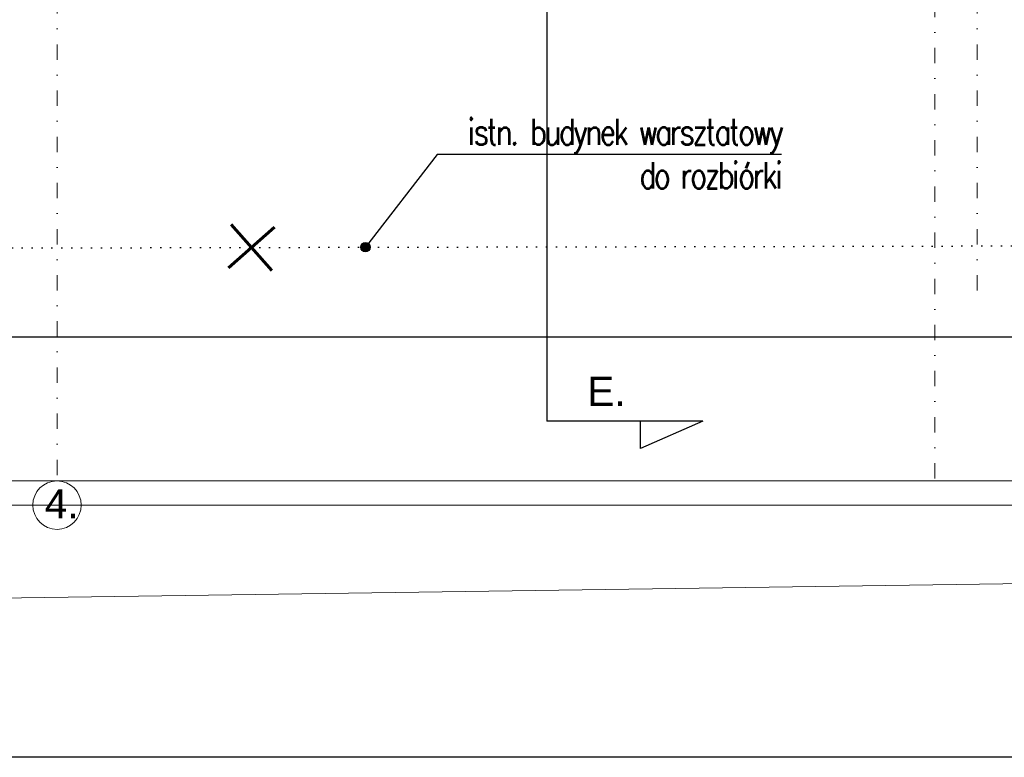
# Model space of a CAD drawing. Header units: millimetres. Extents: x 22865 to 60762, y -18816 to 15611.
# Tile 208 of 256: x 35481 to 36123, y 4731 to 5212. Entities that reach past the tile are written whole.
import ezdxf

# ---------------------------------------------------------------- set-up
doc = ezdxf.new("R2010")
doc.units = ezdxf.units.MM
for name, pattern in [('1_12', [3, 1, -1, 0, -1]), ('3_SUWP', [0]), ('DOT', [6.35, 0, -6.35])]:
    doc.linetypes.add(name, pattern=pattern)
for name, color, linetype, lineweight in [('CIENKA', 1, 'Continuous', 13), ('projekt', 6, 'Continuous', 9), ('SUWP_L_0', 5, '3_SUWP', 18)]:
    doc.layers.add(name, color=color, linetype=linetype, lineweight=lineweight)
doc.layers.add('OSIE SCIAN', color=151, linetype='Continuous', lineweight=18, plot=False)
for name, color, linetype in [('RAMLA', 2, 'Continuous'), ('widokowa', 2, 'Continuous'), ('wyburzenia', 14, 'Continuous'), ('WYMIARY', 6, 'Continuous')]:
    doc.layers.add(name, color=color, linetype=linetype)
doc.styles.add('1-100', font='simplex.shx', dxfattribs={"width": 0.8, "height": 15})
doc.styles.add('1-50', font='simplex.shx', dxfattribs={"width": 0.8, "height": 12})
doc.dimstyles.new('1-100', dxfattribs={"dimscale": 0.5, "dimtxt": 100, "dimasz": 1, "dimexe": 0.18, "dimexo": 0.0625, "dimgap": 5, "dimtad": 1, "dimdec": 1, "dimzin": 0, "dimdsep": 46, "dimtxsty": '1-100', "dimblk1": 'K', "dimblk2": 'K', "dimsah": 1, "dimcen": 0.09, "dimse1": 1, "dimse2": 1, "dimadec": 0, "dimazin": 0, "dimtfac": 1, "dimtdec": 1, "dimtofl": 0, "dimtmove": 0, "dimatfit": 3, "dimldrblk": 'K', "dimfxl": 0, "dimtolj": 1, "dimtzin": 0, "dimarcsym": 0})

# ---------------------------------------------------------------- blocks, each defined once
blk = doc.blocks.new('K')
for p, q in [((0, -19.1), (0, 19.1)), ((-19.1, 0), (19.1, 0))]:
    blk.add_line(p, q)
blk.add_circle((0, 0), 2.02)
blk = doc.blocks.new('*D932')
at = {"layer": 'widokowa', "color": 0, "lineweight": -2}
blk.add_line((38422.47, 5005.02), (34905.97, 5005.02), dxfattribs=at)
at = {"layer": 'widokowa', "color": 0, "linetype": 'ByBlock', "lineweight": -2, "xscale": 0.5, "yscale": 0.5, "zscale": 0.5, "rotation": 180}
blk.add_blockref('K', (34905.47, 5005.02), dxfattribs=at)
at = {"layer": 'widokowa', "color": 0, "linetype": 'ByBlock', "lineweight": -2, "xscale": 0.5, "yscale": 0.5, "zscale": 0.5}
blk.add_blockref('K', (38422.97, 5005.02), dxfattribs=at)
at = {"layer": 'widokowa', "color": 0, "ltscale": 0.2, "insert": (36664.22, 5015.02), "char_height": 15, "attachment_point": 5, "style": '1-100'}
blk.add_mtext('\\A1;3517.5', dxfattribs=at)

msp = doc.modelspace()

# ---------------------------------------------------------------- hatches: boundary and pattern name
at = {"layer": 'wyburzenia', "transparency": 33554687}
h = msp.add_hatch(color=256, dxfattribs=at)
h.dxf.hatch_style = 1
h.paths.add_polyline_path([(35708.44, 5066.18, 0.62403), (35703.6, 5063.8), (35706.6, 5063.8)])
h = msp.add_hatch(color=256, dxfattribs=at)
h.dxf.hatch_style = 1
h.paths.add_polyline_path([(35709.6, 5063.81, 0.231504), (35708.44, 5066.18), (35706.6, 5063.8)])
h = msp.add_hatch(color=256, dxfattribs=at)
h.dxf.hatch_style = 1
h.paths.add_polyline_path([(35706.6, 5063.8), (35703.6, 5063.8, 1), (35709.6, 5063.81)])

# ---------------------------------------------------------------- linework, layer by layer
at = {"layer": 'OSIE SCIAN', "linetype": '1_12', "lineweight": 15, "ltscale": 10}
for p, q in [((35505.47, 7152.56), (35505.47, 4895.56)), ((36077.97, 7150.27), (36077.97, 4911.36)), ((36105.47, 7152.56), (36105.47, 5032.06))]:
    msp.add_line(p, q, dxfattribs=at)
at = {"layer": 'OSIE SCIAN', "lineweight": 15, "ltscale": 10}
msp.add_circle((35505.47, 4895.56), 15.8, dxfattribs=at)
at = {"layer": 'projekt', "color": 2, "ltscale": 0.2}
for p, q in [((35190.47, 4911.36), (36831.51, 4911.36)), ((34848.95, 4895.56), (39359.74, 4895.56))]:
    msp.add_line(p, q, dxfattribs=at)
at = {"layer": 'RAMLA', "color": 2}
msp.add_lwpolyline([(32935.14, 7571.04), (41465.43, 7571.04), (41465.43, 4731.04), (32935.14, 4731.04)], close=True, dxfattribs=at)
at = {"layer": 'SUWP_L_0', "linetype": '3_SUWP'}
msp.add_line((38112.55, 4872.63), (35177.45, 4830.62), dxfattribs=at)
at = {"layer": 'wyburzenia'}
for p, q in [((35753.34, 5124.18), (35706.6, 5063.8)), ((35977.85, 5124.18), (35753.34, 5124.18))]:
    msp.add_line(p, q, dxfattribs=at)
at = {"layer": 'wyburzenia', "color": 10, "lineweight": 60}
for p, q in [((35647.25, 5076.84), (35617.25, 5050.38)), ((35645.49, 5048.61), (35619.03, 5078.61))]:
    msp.add_line(p, q, dxfattribs=at)
at = {"layer": 'wyburzenia', "linetype": 'DOT'}
msp.add_line((34882.99, 5062.12), (37885.34, 5068.25), dxfattribs=at)
at = {"layer": 'wyburzenia'}
msp.add_circle((35706.6, 5063.8), 3, dxfattribs=at)
at = {"layer": 'WYMIARY', "color": 3}
for p, q in [((35824.97, 7528.8), (35824.97, 4950.36)), ((35926.62, 4950.36), (35824.97, 4950.36)), ((35926.62, 4950.36), (35886.02, 4932.55)), ((35886.02, 4932.55), (35886.02, 4950.36))]:
    msp.add_line(p, q, dxfattribs=at)

# ---------------------------------------------------------------- texts
at = {"layer": 'CIENKA', "color": 2, "insert": (35851.24, 4979.32), "char_height": 19, "width": 655.4139, "attachment_point": 1, "style": '1-50'}
msp.add_mtext('{\\W1;\\fArial|b0|i0|c238|p34;E.}', dxfattribs=at)
at = {"layer": 'OSIE SCIAN', "linetype": '1_12', "lineweight": 15, "ltscale": 10, "insert": (35497.43, 4905.94), "char_height": 19, "width": 655.4139, "attachment_point": 1, "style": '1-50'}
msp.add_mtext('{\\W1;\\fArial|b0|i0|c238|p34;4.}', dxfattribs=at)
at = {"layer": 'wyburzenia', "insert": (35675.71, 5124.87), "char_height": 17, "width": 302.1591, "attachment_point": 4, "style": '1-100'}
msp.add_mtext('\\pxqr;{\\T0.8;\\Fsimplex8|c238;istn. budynek warsztatowy\\Pdo rozbiórki}', dxfattribs=at)

# ---------------------------------------------------------------- dimensions: what is measured, and where the dimension line sits
at = {"layer": 'widokowa', "color": 1}
dim = msp.add_linear_dim(base=(34905.47, 5005.02), p1=(38422.97, 5313.59), p2=(34905.47, 5313.59), dimstyle='1-100', dxfattribs=at)
dim.commit()
dim.dimension.update_dxf_attribs({"geometry": '*D932', "text_midpoint": (36664.22, 5015.02)})

doc.saveas('drawing.dxf')
